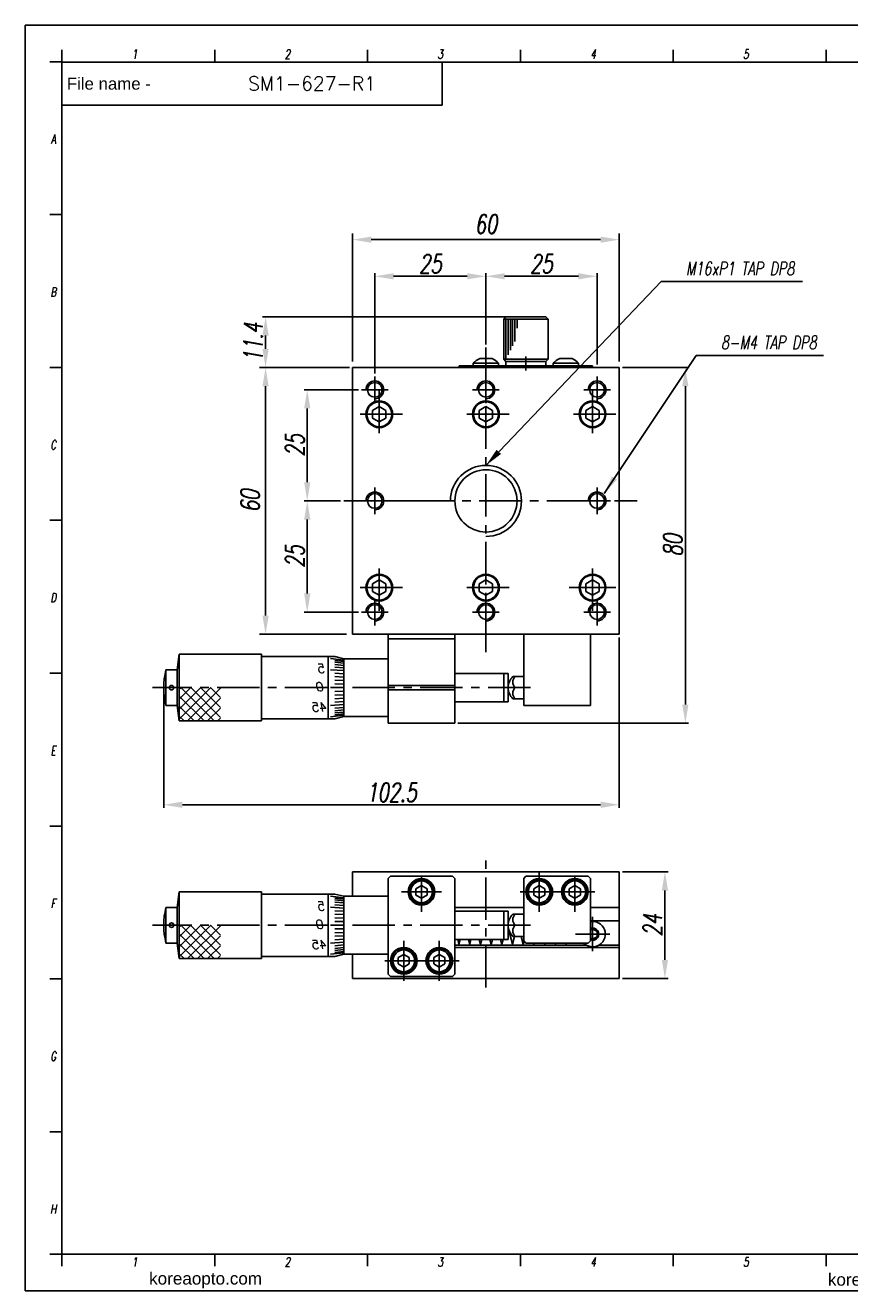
# Model space of a CAD drawing. Extents: x 0 to 1192, y 0 to 285.
# Tile 3 of 6: x 397 to 583, y 0 to 285. Entities that reach past the tile are written whole.
import ezdxf
from ezdxf.enums import TextEntityAlignment as Align

# ---------------------------------------------------------------- set-up
doc = ezdxf.new("R2010")
doc.units = 0
doc.header["$LTSCALE"] = 0.3
doc.header["$MEASUREMENT"] = 0
doc.linetypes.add('CENTER', pattern=[50.8, 31.75, -6.35, 6.35, -6.35])
doc.layers.get('0').update_dxf_attribs({"linetype": 'CONTINUOUS'})
doc.layers.get('DEFPOINTS').update_dxf_attribs({"linetype": 'CONTINUOUS'})
for name, color, linetype in [('1', 1, 'CENTER'), ('3', 3, 'CONTINUOUS'), ('FORM', 7, 'CONTINUOUS'), ('PAPER', 2, 'CONTINUOUS'), ('W', 4, 'CONTINUOUS')]:
    doc.layers.add(name, color=color, linetype=linetype)
doc.styles.add('H', font='txt.shx')
doc.styles.add('S', font='romans.shx', dxfattribs={"width": 0.7, "oblique": 10, "bigfont": 'bigfont.shx'})
doc.styles.add('SEACAD_arial_ttfI', font='arial.ttf')
doc.styles.get("Standard").update_dxf_attribs({"font": 'romans.shx', "width": 0.7, "oblique": 10, "bigfont": 'whgtxt.shx'})
doc.dimstyles.get("Standard").update_dxf_attribs({"dimtxt": 0.18, "dimasz": 0.18, "dimexe": 0.18, "dimexo": 0.0625, "dimgap": 0.09, "dimtad": 0, "dimtih": 1, "dimtoh": 1, "dimdec": 4, "dimzin": 0, "dimdsep": 46, "dimtxsty": 'Standard', "dimcen": 0.09, "dimadec": 0, "dimazin": 0, "dimtfac": 1, "dimtdec": 4, "dimtofl": 0, "dimtmove": 0, "dimatfit": 3, "dimfxl": 0, "dimtolj": 1, "dimtzin": 0, "dimarcsym": 0})

# ---------------------------------------------------------------- blocks, each defined once
blk = doc.blocks.new('erdftrgf45r')
at = {"layer": 'W'}
for p, q in [((34921.74, 9666.28), (35198.74, 9666.28)), ((34921.74, 9471.28), (34921.74, 9666.28)), ((35198.74, 9666.28), (35198.74, 9471.28)), ((35198.74, 9471.28), (34921.74, 9471.28))]:
    blk.add_line(p, q, dxfattribs=at)
blk = doc.blocks.new('234m234msfmem')
for p, q in [((22092.94, -222.76), (22092.94, -266.52)), ((22092.94, -266.52), (22145.04, -266.52))]:
    blk.add_line(p, q)
blk.add_lwpolyline([(22086.69, -57.1), (22387.79, -57.1), (22387.79, -272.77), (22086.69, -272.77)], close=True)
at = {"layer": 'FORM', "color": 7, "linetype": 'Continuous'}
for q in [(22157.76, -63.35), (22092.94, -70.69)]:
    blk.add_line((22157.76, -70.69), q, dxfattribs=at)
at = {"layer": 'PAPER'}
for p, q in [((22092.94, -63.35), (22092.94, -61.27)), ((22118.99, -63.35), (22118.99, -61.27)), ((22118.99, -63.35), (22118.99, -61.27)), ((22145.04, -63.35), (22145.04, -61.27)), ((22171.1, -63.35), (22171.1, -61.27)), ((22197.15, -63.35), (22197.15, -61.27)), ((22223.2, -63.35), (22223.2, -61.27)), ((22092.94, -63.35), (22090.86, -63.35)), ((22092.94, -89.37), (22090.86, -89.37)), ((22092.94, -115.42), (22090.86, -115.42)), ((22092.94, -141.47), (22090.86, -141.47)), ((22092.94, -167.52), (22090.86, -167.52)), ((22092.94, -193.57), (22090.86, -193.57)), ((22092.94, -219.62), (22090.86, -219.62)), ((22092.94, -245.68), (22090.86, -245.68)), ((22092.94, -266.52), (22090.86, -266.52)), ((22092.94, -266.52), (22092.94, -268.6)), ((22118.99, -266.52), (22118.99, -268.6)), ((22118.99, -266.52), (22118.99, -268.6)), ((22145.04, -266.52), (22145.04, -268.6)), ((22171.1, -266.52), (22171.1, -268.6)), ((22197.15, -266.52), (22197.15, -268.6)), ((22223.2, -266.52), (22223.2, -268.6))]:
    blk.add_line(p, q, dxfattribs=at)
at = {"xscale": 1.04187073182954, "yscale": 1.04187073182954, "zscale": 1.04187073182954}
blk.add_blockref('erdftrgf45r', (-14291, -10134.37), dxfattribs=at)
at = {"layer": 'FORM', "color": 7, "linetype": 'Continuous', "style": 'SEACAD_arial_ttfI'}
for s, height, p in [('File name -', 2.0507, (22093.77, -66.02)), ('koreaopto.com ', 2.0835, (22107.8, -269.64)), ('koreaopto.com', 2.0835, (22223.51, -269.83))]:
    blk.add_text(s, height=height, dxfattribs=at).set_placement(p, align=Align.TOP_LEFT)
at = {"layer": 'PAPER', "style": 'S', "oblique": 10, "width": 0.7}
for s, p in [('1', (22105.33, -62.01)), ('2', (22131.38, -62.01)), ('3', (22157.43, -62.01)), ('4', (22183.48, -62.01)), ('5', (22209.53, -62.01)), ('A', (22091.45, -76.5)), ('B', (22091.45, -102.55)), ('C', (22091.45, -128.6)), ('D', (22091.45, -154.66)), ('E', (22091.45, -180.71)), ('F', (22091.45, -206.76)), ('G', (22091.45, -232.81)), ('H', (22091.45, -258.86)), ('1', (22105.33, -267.87)), ('2', (22131.38, -267.87)), ('3', (22157.43, -267.87)), ('4', (22183.48, -267.87)), ('5', (22209.53, -267.87))]:
    blk.add_text(s, height=1.56, dxfattribs=at).set_placement(p, align=Align.MIDDLE)
blk = doc.blocks.new('*D139')
at = {"color": 4, "lineweight": -2}
for p, q in [((531.11, 147.02), (531.11, 108.66)), ((428.61, 135.02), (428.61, 108.66)), ((526.91, 109.36), (432.81, 109.36))]:
    blk.add_line(p, q, dxfattribs=at)
at = {"color": 4}
for points in [[(432.81, 110.06), (432.81, 108.66), (428.61, 109.36)], [(526.91, 110.06), (526.91, 108.66), (531.11, 109.36)]]:
    blk.add_solid(points, dxfattribs=at)
at = {"layer": 'DEFPOINTS', "color": 0}
for p in [(531.11, 147.72), (428.61, 135.72), (428.61, 109.36)]:
    blk.add_point(p, dxfattribs=at)
at = {"color": 3, "insert": (479.86, 112.16), "char_height": 4.2, "attachment_point": 5}
blk.add_mtext('\\A1;102.5', dxfattribs=at)
blk = doc.blocks.new('*D140')
at = {"color": 4, "lineweight": -2}
for p, q in [((471.11, 209.12), (471.11, 237.9)), ((526.91, 236.5), (475.31, 236.5)), ((531.11, 209.12), (531.11, 237.9))]:
    blk.add_line(p, q, dxfattribs=at)
at = {"color": 4}
for points in [[(475.31, 237.2), (475.31, 235.8), (471.11, 236.5)], [(526.91, 237.2), (526.91, 235.8), (531.11, 236.5)]]:
    blk.add_solid(points, dxfattribs=at)
at = {"layer": 'DEFPOINTS', "color": 0}
for p in [(471.11, 236.5), (471.11, 207.72), (531.11, 207.72)]:
    blk.add_point(p, dxfattribs=at)
at = {"color": 3, "insert": (501.11, 240), "char_height": 4.2, "attachment_point": 5}
blk.add_mtext('\\A1;60', dxfattribs=at)
blk = doc.blocks.new('*D138')
at = {"color": 4, "lineweight": -2}
for p, q in [((531.81, 94.27), (542.08, 94.27)), ((541.38, 90.07), (541.38, 74.47)), ((531.81, 70.27), (542.08, 70.27))]:
    blk.add_line(p, q, dxfattribs=at)
at = {"color": 4}
for points in [[(540.68, 90.07), (542.08, 90.07), (541.38, 94.27)], [(540.68, 74.47), (542.08, 74.47), (541.38, 70.27)]]:
    blk.add_solid(points, dxfattribs=at)
at = {"layer": 'DEFPOINTS', "color": 0}
for p in [(531.11, 94.27), (531.11, 70.27), (541.38, 70.27)]:
    blk.add_point(p, dxfattribs=at)
at = {"color": 3, "insert": (538.58, 82.27), "char_height": 4.2, "attachment_point": 5, "rotation": 90}
blk.add_mtext('\\A1;24', dxfattribs=at)
blk = doc.blocks.new('*D129')
at = {"color": 4, "lineweight": -2}
for p, q in [((476.11, 206.42), (476.11, 228.96)), ((496.91, 228.26), (480.31, 228.26)), ((501.11, 212.92), (501.11, 228.96))]:
    blk.add_line(p, q, dxfattribs=at)
at = {"color": 4}
for points in [[(480.31, 228.96), (480.31, 227.56), (476.11, 228.26)], [(496.91, 228.96), (496.91, 227.56), (501.11, 228.26)]]:
    blk.add_solid(points, dxfattribs=at)
at = {"layer": 'DEFPOINTS', "color": 0}
for p in [(476.11, 228.26), (501.11, 212.22), (476.11, 205.72)]:
    blk.add_point(p, dxfattribs=at)
at = {"color": 3, "insert": (488.61, 231.06), "char_height": 4.2, "attachment_point": 5}
blk.add_mtext('\\A1;25', dxfattribs=at)
blk = doc.blocks.new('*D130')
at = {"color": 4, "lineweight": -2}
for p, q in [((505.31, 228.26), (521.91, 228.26)), ((526.11, 208.42), (526.11, 228.96))]:
    blk.add_line(p, q, dxfattribs=at)
at = {"color": 4}
for points in [[(505.31, 228.96), (505.31, 227.56), (501.11, 228.26)], [(521.91, 228.96), (521.91, 227.56), (526.11, 228.26)]]:
    blk.add_solid(points, dxfattribs=at)
at = {"layer": 'DEFPOINTS', "color": 0}
for p in [(501.11, 228.26), (526.11, 228.26), (526.11, 207.72)]:
    blk.add_point(p, dxfattribs=at)
at = {"color": 3, "insert": (513.61, 231.06), "char_height": 4.2, "attachment_point": 5}
blk.add_mtext('\\A1;25', dxfattribs=at)
blk = doc.blocks.new('*D131')
at = {"color": 4, "lineweight": -2}
for p, q in [((505.91, 219.12), (450.82, 219.12)), ((451.52, 211.92), (451.52, 214.92)), ((470.41, 207.72), (450.82, 207.72))]:
    blk.add_line(p, q, dxfattribs=at)
at = {"color": 4}
for points in [[(450.82, 214.92), (452.22, 214.92), (451.52, 219.12)], [(450.82, 211.92), (452.22, 211.92), (451.52, 207.72)]]:
    blk.add_solid(points, dxfattribs=at)
at = {"layer": 'DEFPOINTS', "color": 0}
for p in [(451.52, 219.12), (506.61, 219.12), (471.11, 207.72)]:
    blk.add_point(p, dxfattribs=at)
at = {"color": 3, "insert": (448.72, 213.42), "char_height": 4.2, "attachment_point": 5, "rotation": 90}
blk.add_mtext('\\A1;11.4', dxfattribs=at)
blk = doc.blocks.new('*D132')
at = {"color": 4, "lineweight": -2}
for p, q in [((472.41, 202.72), (460.2, 202.72)), ((460.9, 181.92), (460.9, 198.52)), ((468.4, 177.72), (460.2, 177.72))]:
    blk.add_line(p, q, dxfattribs=at)
at = {"color": 4}
for points in [[(460.2, 198.52), (461.6, 198.52), (460.9, 202.72)], [(460.2, 181.92), (461.6, 181.92), (460.9, 177.72)]]:
    blk.add_solid(points, dxfattribs=at)
at = {"layer": 'DEFPOINTS', "color": 0}
for p in [(460.9, 202.72), (473.11, 202.72), (469.1, 177.72)]:
    blk.add_point(p, dxfattribs=at)
at = {"color": 3, "insert": (458.1, 190.22), "char_height": 4.2, "attachment_point": 5, "rotation": 90}
blk.add_mtext('\\A1;25', dxfattribs=at)
blk = doc.blocks.new('*D133')
at = {"color": 4, "lineweight": -2}
for p, q in [((531.81, 207.72), (546.68, 207.72)), ((545.98, 203.52), (545.98, 131.92)), ((494.81, 127.72), (546.68, 127.72))]:
    blk.add_line(p, q, dxfattribs=at)
at = {"color": 4}
for points in [[(545.28, 203.52), (546.68, 203.52), (545.98, 207.72)], [(545.28, 131.92), (546.68, 131.92), (545.98, 127.72)]]:
    blk.add_solid(points, dxfattribs=at)
at = {"layer": 'DEFPOINTS', "color": 0}
for p in [(531.11, 207.72), (494.11, 127.72), (545.98, 127.72)]:
    blk.add_point(p, dxfattribs=at)
at = {"color": 3, "insert": (543.18, 167.72), "char_height": 4.2, "attachment_point": 5, "rotation": 90}
blk.add_mtext('\\A1;80', dxfattribs=at)
blk = doc.blocks.new('*D134')
at = {"color": 4, "lineweight": -2}
for p, q in [((467.7, 177.72), (460.2, 177.72)), ((460.9, 173.52), (460.9, 156.92)), ((472.41, 152.72), (460.2, 152.72))]:
    blk.add_line(p, q, dxfattribs=at)
at = {"color": 4}
for points in [[(460.2, 173.52), (461.6, 173.52), (460.9, 177.72)], [(460.2, 156.92), (461.6, 156.92), (460.9, 152.72)]]:
    blk.add_solid(points, dxfattribs=at)
at = {"layer": 'DEFPOINTS', "color": 0}
for p in [(468.4, 177.72), (460.9, 152.72), (473.11, 152.72)]:
    blk.add_point(p, dxfattribs=at)
at = {"color": 3, "insert": (458.1, 165.22), "char_height": 4.2, "attachment_point": 5, "rotation": 90}
blk.add_mtext('\\A1;25', dxfattribs=at)
blk = doc.blocks.new('*D135')
at = {"color": 4, "lineweight": -2}
for p, q in [((469.71, 207.72), (450.12, 207.72)), ((451.52, 203.52), (451.52, 151.92)), ((469.71, 147.72), (450.12, 147.72))]:
    blk.add_line(p, q, dxfattribs=at)
at = {"color": 4}
for points in [[(450.82, 203.52), (452.22, 203.52), (451.52, 207.72)], [(450.82, 151.92), (452.22, 151.92), (451.52, 147.72)]]:
    blk.add_solid(points, dxfattribs=at)
at = {"layer": 'DEFPOINTS', "color": 0}
for p in [(471.11, 207.72), (451.52, 147.72), (471.11, 147.72)]:
    blk.add_point(p, dxfattribs=at)
at = {"color": 3, "insert": (448.02, 177.72), "char_height": 4.2, "attachment_point": 5, "rotation": 90}
blk.add_mtext('\\A1;60', dxfattribs=at)
blk = doc.blocks.new('A$C71E23728')
at = {"color": 1, "linetype": 'CENTER'}
blk.add_line((3.16, 4.5), (0, 4.5), dxfattribs=at)
at = {"layer": '1', "color": 7, "linetype": 'Continuous'}
for p, q in [((2.04, 9), (1.04, 9)), ((1.04, 9), (1.04, 0)), ((2.04, 0), (2.04, 9)), ((1.04, 0), (2.04, 0))]:
    blk.add_line(p, q, dxfattribs=at)
blk = doc.blocks.new('A$C1AB17E2D')
for p, q in [((10.5, 12.04), (10, 11.54)), ((10, 11.54), (10, 2.54)), ((19.5, 12.04), (10.5, 12.04)), ((20, 11.54), (19.5, 12.04)), ((20, 2.54), (20, 11.54)), ((30, 1.04), (0, 1.04)), ((0, 1.04), (0, 0.64)), ((0, 0.64), (30, 0.64)), ((8.85, 1.65), (3.15, 1.65)), ((3.15, 1.65), (3.15, 1.04)), ((8.75, 1.04), (3.25, 1.04)), ((7.4, 2.69), (4.6, 2.69)), ((8.85, 1.65), (8.85, 1.04)), ((10.5, 2.04), (10, 2.54)), ((10.5, 2.04), (19.5, 2.04)), ((19.5, 2.04), (20, 2.54)), ((21.15, 1.65), (21.15, 1.04)), ((21.15, 1.65), (26.85, 1.65)), ((21.25, 1.04), (26.75, 1.04)), ((22.6, 2.69), (25.4, 2.69)), ((26.85, 1.65), (26.85, 1.04)), ((30, 0.64), (30, 1.04))]:
    blk.add_line(p, q)
for centre, start, end in [((7.07, -2.29), 116.3014, 134.8207), ((4.93, -2.29), 45.1793, 63.6986), ((25.07, -2.29), 116.3014, 134.8207), ((22.93, -2.29), 45.1793, 63.6986)]:
    blk.add_arc(centre, 5.56, start, end)
at = {"layer": '3'}
for p, q in [((10, 11.54), (20, 11.54)), ((10.5, 11.54), (10.5, 2.54)), ((11, 11.54), (11, 3.54)), ((11.5, 11.54), (11.5, 4.54)), ((12, 11.54), (12, 5.54)), ((12.5, 11.54), (12.5, 6.54)), ((13, 11.54), (13, 9.54)), ((10, 2.54), (20, 2.54))]:
    blk.add_line(p, q, dxfattribs=at)
at = {"xscale": -1, "rotation": 270}
blk.add_blockref('A$C71E23728', (10.5, 0), dxfattribs=at)

msp = doc.modelspace()

# ---------------------------------------------------------------- hatches: boundary and pattern name
h = msp.add_hatch()
h.set_pattern_fill('ANSI37', color=256, scale=0.5, style=0)
h.set_pattern_definition([(135, (617.6719, -18.1073), (1.122532, 1.122532), []), (45, (617.6719, -18.1073), (1.122532, -1.122532), [])])
h.paths.add_polyline_path([(432.11087, 135.71626), (441.36087, 135.71626), (441.36087, 128.21626), (432.11087, 128.21626)])
h = msp.add_hatch()
h.set_pattern_fill('ANSI37', color=256, scale=0.5, style=0)
h.set_pattern_definition([(135, (617.6719, -71.5584), (1.122532, 1.122532), []), (45, (617.6719, -71.5584), (1.122532, -1.122532), [])])
h.paths.add_polyline_path([(432.11087, 82.26523), (441.36087, 82.26523), (441.36087, 74.76523), (432.11087, 74.76523)])

# ---------------------------------------------------------------- linework, layer by layer
for p, q in [((531.11087, 207.71626), (471.11087, 207.71626)), ((471.11087, 207.71626), (471.11087, 147.71626)), ((531.11087, 147.71626), (531.11087, 207.71626)), ((475.61087, 198.08229), (477.11087, 198.94831)), ((475.61087, 196.35024), (475.61087, 198.08229)), ((477.11087, 198.94831), (478.61087, 198.08229)), ((478.61087, 198.08229), (478.61087, 196.35024)), ((499.61087, 198.08229), (501.11087, 198.94831)), ((499.61087, 196.35024), (499.61087, 198.08229)), ((501.11087, 198.94831), (502.61087, 198.08229)), ((502.61087, 198.08229), (502.61087, 196.35024)), ((523.61087, 198.08229), (525.11087, 198.94831)), ((523.61087, 196.35024), (523.61087, 198.08229)), ((525.11087, 198.94831), (526.61087, 198.08229)), ((526.61087, 198.08229), (526.61087, 196.35024)), ((477.11087, 195.48421), (475.61087, 196.35024)), ((478.61087, 196.35024), (477.11087, 195.48421)), ((501.11087, 195.48421), (499.61087, 196.35024)), ((502.61087, 196.35024), (501.11087, 195.48421)), ((525.11087, 195.48421), (523.61087, 196.35024)), ((526.61087, 196.35024), (525.11087, 195.48421)), ((477.11087, 159.94831), (475.61087, 159.08229)), ((478.61087, 159.08229), (477.11087, 159.94831)), ((501.11087, 159.94831), (499.61087, 159.08229)), ((502.61087, 159.08229), (501.11087, 159.94831)), ((525.11087, 159.94831), (523.61087, 159.08229)), ((526.61087, 159.08229), (525.11087, 159.94831)), ((475.61087, 159.08229), (475.61087, 157.35024)), ((475.61087, 157.35024), (477.11087, 156.48421)), ((477.11087, 156.48421), (478.61087, 157.35024)), ((478.61087, 157.35024), (478.61087, 159.08229)), ((499.61087, 159.08229), (499.61087, 157.35024)), ((499.61087, 157.35024), (501.11087, 156.48421)), ((501.11087, 156.48421), (502.61087, 157.35024)), ((502.61087, 157.35024), (502.61087, 159.08229)), ((523.61087, 159.08229), (523.61087, 157.35024)), ((523.61087, 157.35024), (525.11087, 156.48421)), ((525.11087, 156.48421), (526.61087, 157.35024)), ((526.61087, 157.35024), (526.61087, 159.08229)), ((471.11087, 147.71626), (531.11087, 147.71626)), ((479.11087, 127.71626), (479.11087, 147.71626)), ((479.11087, 147.71626), (494.11087, 147.71626)), ((494.11087, 146.71626), (479.11087, 146.71626)), ((494.11087, 147.71626), (494.11087, 127.71626)), ((509.61087, 131.71626), (509.61087, 147.71626)), ((509.61087, 147.71626), (524.61087, 147.71626)), ((524.61087, 147.71626), (524.61087, 131.71626)), ((432.11087, 143.21626), (431.61087, 139.71626)), ((432.11087, 143.21626), (432.11087, 128.21626)), ((450.61087, 143.21626), (432.11087, 143.21626)), ((450.61087, 143.21626), (450.61087, 128.21626)), ((467.11087, 142.71626), (450.61087, 142.71626)), ((465.61087, 142.71626), (465.61087, 128.71626)), ((469.11087, 142.21626), (467.11087, 142.71626)), ((429.11087, 139.71626), (429.11087, 131.71626)), ((431.61087, 139.71626), (429.11087, 139.71626)), ((431.61087, 139.71626), (431.61087, 131.71626)), ((469.11087, 141.89813), (466.11087, 142.25478)), ((469.11087, 139.53687), (466.11087, 139.75729)), ((469.11087, 141.59764), (467.11087, 141.82385)), ((469.11087, 141.20439), (467.11087, 141.41548)), ((469.11087, 140.7246), (467.11087, 140.91723)), ((469.11087, 140.16582), (467.11087, 140.33696)), ((469.11087, 142.21626), (469.11087, 129.21626)), ((469.11087, 142.21626), (469.11087, 129.25478)), ((479.11087, 142.21626), (469.11087, 142.21626)), ((479.11087, 142.21626), (479.11087, 129.21626)), ((469.11087, 138.84766), (467.11087, 138.9681)), ((469.11087, 138.10907), (467.11087, 138.2011)), ((469.11087, 137.33275), (467.11087, 137.39492)), ((506.11087, 138.89126), (494.11087, 138.89126)), ((505.11087, 138.89126), (505.11087, 132.54126)), ((506.11087, 138.89126), (506.11087, 132.54126)), ((507.16138, 138.21626), (509.61087, 138.21626)), ((469.11087, 135.71626), (466.11087, 135.71626)), ((469.11087, 136.53093), (467.11087, 136.56226)), ((469.11087, 134.9016), (467.11087, 134.87026)), ((469.11087, 134.09978), (467.11087, 134.03761)), ((494.11087, 136.21626), (479.11087, 136.21626)), ((494.11087, 135.21626), (479.11087, 135.21626)), ((509.61087, 135.71626), (507.63181, 135.71626)), ((431.61087, 131.71626), (429.11087, 131.71626)), ((432.11087, 128.21626), (431.61087, 131.71626)), ((469.11087, 131.89566), (466.11087, 131.67524)), ((469.11087, 133.32345), (467.11087, 133.23142)), ((469.11087, 132.58486), (467.11087, 132.46443)), ((469.11087, 131.26671), (467.11087, 131.09557)), ((506.11087, 132.54126), (494.11087, 132.54126)), ((509.61087, 133.21626), (507.16138, 133.21626)), ((524.61087, 131.71626), (509.61087, 131.71626)), ((450.61087, 128.21626), (432.11087, 128.21626)), ((467.11087, 128.71626), (450.61087, 128.71626)), ((469.11087, 129.5344), (466.11087, 129.17775)), ((469.11087, 130.70793), (467.11087, 130.5153)), ((469.11087, 130.22813), (467.11087, 130.01705)), ((469.11087, 129.83489), (467.11087, 129.60868)), ((469.11087, 129.21626), (467.11087, 128.71626)), ((479.11087, 129.21626), (469.11087, 129.21626)), ((494.11087, 127.71626), (479.11087, 127.71626)), ((471.11087, 94.26523), (471.11087, 88.76523)), ((471.11087, 94.26523), (531.11087, 94.26523)), ((531.11087, 86.76523), (531.11087, 94.26523)), ((479.61087, 93.26523), (479.11087, 92.76523)), ((479.11087, 92.76523), (479.11087, 71.26523)), ((493.61087, 93.26523), (479.61087, 93.26523)), ((485.36087, 90.48692), (486.61087, 91.20861)), ((486.61087, 91.20861), (487.86087, 90.48692)), ((494.11087, 92.76523), (493.61087, 93.26523)), ((494.11087, 71.26523), (494.11087, 92.76523)), ((509.61087, 92.76523), (510.11087, 93.26523)), ((509.61087, 78.76523), (509.61087, 92.76523)), ((510.11087, 93.26523), (524.11087, 93.26523)), ((511.86087, 90.48692), (513.11087, 91.20861)), ((513.11087, 91.20861), (514.36087, 90.48692)), ((519.86087, 90.48692), (521.11087, 91.20861)), ((521.11087, 91.20861), (522.36087, 90.48692)), ((524.11087, 93.26523), (524.61087, 92.76523)), ((524.61087, 92.76523), (524.61087, 78.76523)), ((531.11087, 86.26523), (531.11087, 93.26523)), ((432.11087, 89.76523), (431.61087, 86.26523)), ((450.61087, 89.76523), (432.11087, 89.76523)), ((432.11087, 89.76523), (432.11087, 74.76523)), ((450.61087, 89.76523), (450.61087, 74.76523)), ((467.11087, 89.26523), (450.61087, 89.26523)), ((465.61087, 89.26523), (465.61087, 75.26523)), ((469.11087, 88.4471), (466.11087, 88.80375)), ((469.11087, 88.76523), (467.11087, 89.26523)), ((469.11087, 88.14661), (467.11087, 88.37281)), ((479.11087, 88.76523), (469.11087, 88.76523)), ((469.11087, 88.76523), (469.11087, 75.76523)), ((469.11087, 88.76523), (469.11087, 75.80375)), ((479.11087, 88.76523), (479.11087, 75.76523)), ((479.11087, 88.76523), (479.11087, 75.76523)), ((479.11087, 88.26523), (479.11087, 76.26523)), ((479.11087, 88.26523), (479.11087, 76.26523)), ((479.11087, 88.26523), (479.11087, 76.26523)), ((485.36087, 89.04354), (485.36087, 90.48692)), ((486.61087, 88.32186), (485.36087, 89.04354)), ((487.86087, 89.04354), (486.61087, 88.32186)), ((487.86087, 90.48692), (487.86087, 89.04354)), ((511.86087, 89.04354), (511.86087, 90.48692)), ((513.11087, 88.32186), (511.86087, 89.04354)), ((514.36087, 89.04354), (513.11087, 88.32186)), ((514.36087, 90.48692), (514.36087, 89.04354)), ((519.86087, 89.04354), (519.86087, 90.48692)), ((521.11087, 88.32186), (519.86087, 89.04354)), ((522.36087, 89.04354), (521.11087, 88.32186)), ((522.36087, 90.48692), (522.36087, 89.04354)), ((431.61087, 86.26523), (429.11087, 86.26523)), ((429.11087, 86.26523), (429.11087, 78.26523)), ((431.61087, 86.26523), (431.61087, 78.26523)), ((469.11087, 86.08584), (466.11087, 86.30626)), ((469.11087, 87.75336), (467.11087, 87.96444)), ((469.11087, 87.27357), (467.11087, 87.4662)), ((469.11087, 86.71479), (467.11087, 86.88592)), ((469.11087, 85.39663), (467.11087, 85.51707)), ((494.11087, 86.26523), (509.61087, 86.26523)), ((494.11087, 86.26523), (501.11087, 86.26523)), ((506.11087, 85.44023), (494.11087, 85.44023)), ((501.11087, 86.26523), (509.61087, 86.26523)), ((505.11087, 85.44023), (505.11087, 79.09023)), ((506.11087, 85.44023), (506.11087, 79.09023)), ((524.61087, 86.26523), (531.11087, 86.26523)), ((524.61087, 86.26523), (531.11087, 86.26523)), ((531.11087, 86.26523), (531.11087, 77.76523)), ((469.11087, 84.65804), (467.11087, 84.75007)), ((469.11087, 83.88172), (467.11087, 83.94389)), ((469.11087, 83.0799), (467.11087, 83.11123)), ((507.16138, 84.76523), (509.61087, 84.76523)), ((531.11087, 83.26523), (524.61087, 83.26523)), ((469.11087, 82.26523), (466.11087, 82.26523)), ((469.11087, 81.45057), (467.11087, 81.41923)), ((469.11087, 80.64875), (467.11087, 80.58657)), ((469.11087, 79.87242), (467.11087, 79.78039)), ((507.09455, 78.01523), (506.11087, 81.68639)), ((507.56346, 79.76523), (507.09455, 78.01523)), ((509.61087, 79.76523), (507.16138, 79.76523)), ((509.61087, 82.26523), (507.63181, 82.26523)), ((509.5061, 78.01523), (509.03718, 79.76523)), ((431.61087, 78.26523), (429.11087, 78.26523)), ((432.11087, 74.76523), (431.61087, 78.26523)), ((469.11087, 78.44463), (466.11087, 78.22421)), ((469.11087, 79.13383), (467.11087, 79.01339)), ((469.11087, 77.81568), (467.11087, 77.64454)), ((469.11087, 77.2569), (467.11087, 77.06427)), ((506.11087, 79.09023), (494.11087, 79.09023)), ((523.74248, 77.76523), (494.11087, 77.76523)), ((494.11087, 77.26523), (531.11087, 77.26523)), ((495.03684, 78.01523), (494.74879, 79.09023)), ((495.32489, 79.09023), (495.03684, 78.01523)), ((497.44838, 78.01523), (497.16034, 79.09023)), ((497.73643, 79.09023), (497.44838, 78.01523)), ((499.85993, 78.01523), (499.57188, 79.09023)), ((500.14797, 79.09023), (499.85993, 78.01523)), ((502.27147, 78.01523), (501.98342, 79.09023)), ((502.55951, 79.09023), (502.27147, 78.01523)), ((504.68301, 78.01523), (504.39497, 79.09023)), ((504.97106, 79.09023), (504.68301, 78.01523)), ((509.68673, 78.68937), (509.5061, 78.01523)), ((510.11087, 78.26523), (509.61087, 78.76523)), ((524.11087, 78.26523), (510.11087, 78.26523)), ((511.91764, 78.01523), (511.85065, 78.26523)), ((511.98463, 78.26523), (511.91764, 78.01523)), ((514.32918, 78.01523), (514.26219, 78.26523)), ((514.39617, 78.26523), (514.32918, 78.01523)), ((516.74072, 78.01523), (516.67374, 78.26523)), ((516.80771, 78.26523), (516.74072, 78.01523)), ((519.15227, 78.01523), (519.08528, 78.26523)), ((519.21925, 78.26523), (519.15227, 78.01523)), ((524.61087, 78.76523), (524.11087, 78.26523)), ((531.11087, 77.76523), (526.47926, 77.76523)), ((531.11087, 77.76523), (531.11087, 70.26523)), ((450.61087, 74.76523), (432.11087, 74.76523)), ((467.11087, 75.26523), (450.61087, 75.26523)), ((469.11087, 76.08336), (466.11087, 75.72672)), ((469.11087, 76.7771), (467.11087, 76.56602)), ((469.11087, 76.38386), (467.11087, 76.15765)), ((469.11087, 75.76523), (467.11087, 75.26523)), ((479.11087, 75.76523), (469.11087, 75.76523)), ((471.11087, 70.26523), (471.11087, 75.76523)), ((481.36087, 74.98692), (482.61087, 75.70861)), ((481.36087, 73.54354), (481.36087, 74.98692)), ((482.61087, 75.70861), (483.86087, 74.98692)), ((483.86087, 74.98692), (483.86087, 73.54354)), ((489.36087, 74.98692), (490.61087, 75.70861)), ((489.36087, 73.54354), (489.36087, 74.98692)), ((490.61087, 75.70861), (491.86087, 74.98692)), ((491.86087, 74.98692), (491.86087, 73.54354)), ((479.11087, 71.26523), (479.61087, 70.76523)), ((482.61087, 72.82186), (481.36087, 73.54354)), ((483.86087, 73.54354), (482.61087, 72.82186)), ((490.61087, 72.82186), (489.36087, 73.54354)), ((491.86087, 73.54354), (490.61087, 72.82186)), ((493.61087, 70.76523), (494.11087, 71.26523)), ((531.11087, 70.26523), (471.11087, 70.26523)), ((479.61087, 70.76523), (493.61087, 70.76523))]:
    msp.add_line(p, q)
msp.add_lwpolyline([(524.61087, 81.13126), (525.11087, 81.41993), (526.11087, 80.84258), (526.11087, 79.68788), (525.11087, 79.11053), (524.61087, 79.39921)])
for centre, radius in [((476.11087, 202.71626), 1.65), ((501.11087, 202.71626), 1.65), ((526.11087, 202.71626), 1.65), ((477.11087, 197.21626), 3), ((477.11087, 197.21626), 2.8), ((501.11087, 197.21626), 3), ((501.11087, 197.21626), 2.8), ((525.11087, 197.21626), 3), ((525.11087, 197.21626), 2.8), ((501.11087, 177.71626), 7), ((476.11087, 177.71626), 1.65), ((526.11087, 177.71626), 1.65), ((477.11087, 158.21626), 3), ((477.11087, 158.21626), 2.8), ((501.11087, 158.21626), 3), ((501.11087, 158.21626), 2.8), ((525.11087, 158.21626), 3), ((525.11087, 158.21626), 2.8), ((476.11087, 152.71626), 1.65), ((501.11087, 152.71626), 1.65), ((526.11087, 152.71626), 1.65), ((430.36087, 135.71626), 0.5), ((486.61087, 89.76523), 3), ((486.61087, 89.76523), 2.75), ((486.61087, 89.76523), 2.45), ((513.11087, 89.76523), 3), ((513.11087, 89.76523), 2.75), ((513.11087, 89.76523), 2.45), ((521.11087, 89.76523), 3), ((521.11087, 89.76523), 2.75), ((521.11087, 89.76523), 2.45), ((430.36087, 82.26523), 0.5), ((482.61087, 74.26523), 3), ((482.61087, 74.26523), 2.75), ((490.61087, 74.26523), 3), ((490.61087, 74.26523), 2.75), ((482.61087, 74.26523), 2.45), ((490.61087, 74.26523), 2.45)]:
    msp.add_circle(centre, radius)
for centre, radius, start, end in [((444.86087, 135.71626), 16.25, 165.7499673, 194.2500327), ((509.61087, 135.71626), 3.5, 134.41531, 225.58469), ((509.0573, 136.96626), 1.89592, 138.752728, 221.247272), ((509.0573, 134.46626), 1.89592, 138.752728, 221.247272), ((444.86087, 82.26523), 16.25, 165.7499673, 194.2500327), ((509.61087, 82.26523), 3.5, 134.41531, 225.58469), ((509.0573, 83.51523), 1.89592, 138.752728, 221.247272), ((525.11087, 80.26523), 2.85, 224.5679286, 100.1041827), ((509.0573, 81.01523), 1.89592, 138.752728, 221.247272), ((525.11087, 80.26523), 1.38378, 248.8181153, 111.1818847)]:
    msp.add_arc(centre, radius, start, end)
at = {"layer": '1', "linetype": 'CENTER'}
for p, q in [((501.11087, 143.71626), (501.11087, 212.21626)), ((476.11087, 199.71626), (476.11087, 205.71626)), ((501.11087, 199.71626), (501.11087, 205.71626)), ((526.11087, 199.71626), (526.11087, 205.71626)), ((473.11087, 202.71626), (479.11087, 202.71626)), ((477.11087, 202.46626), (477.11087, 191.96626)), ((498.11087, 202.71626), (504.11087, 202.71626)), ((523.11087, 202.71626), (529.11087, 202.71626)), ((525.11087, 202.46626), (525.11087, 191.96626)), ((482.36087, 197.21626), (471.86087, 197.21626)), ((506.36087, 197.21626), (495.86087, 197.21626)), ((530.36087, 197.21626), (519.86087, 197.21626)), ((476.11087, 174.71626), (476.11087, 180.71626)), ((501.11087, 174.71626), (501.11087, 180.71626)), ((526.11087, 174.71626), (526.11087, 180.71626)), ((469.10017, 177.71626), (535.11087, 177.71626)), ((473.11087, 177.71626), (479.11087, 177.71626)), ((476.36087, 177.71626), (486.86087, 177.71626)), ((525.86087, 177.71626), (515.36087, 177.71626)), ((523.11087, 177.71626), (529.11087, 177.71626)), ((477.11087, 152.96626), (477.11087, 163.46626)), ((525.11087, 152.96626), (525.11087, 163.46626)), ((482.36087, 158.21626), (471.86087, 158.21626)), ((506.36087, 158.21626), (495.86087, 158.21626)), ((530.36087, 158.21626), (519.86087, 158.21626)), ((519.86087, 158.21626), (530.36087, 158.21626)), ((476.11087, 149.71626), (476.11087, 155.71626)), ((501.11087, 149.71626), (501.11087, 155.71626)), ((526.11087, 149.71626), (526.11087, 155.71626)), ((473.11087, 152.71626), (479.11087, 152.71626)), ((498.11087, 152.71626), (504.11087, 152.71626)), ((523.11087, 152.71626), (529.11087, 152.71626)), ((511.11087, 135.71626), (426.11087, 135.71626)), ((501.11087, 68.27154), (501.11087, 97.76483)), ((513.11087, 94.26523), (513.11087, 85.26523)), ((486.61087, 93.08455), (486.61087, 85.26523)), ((521.11087, 93.06742), (521.11087, 85.26523)), ((491.11087, 89.76523), (482.11087, 89.76523)), ((518.34962, 89.76523), (508.61087, 89.76523)), ((525.61087, 89.76523), (515.71337, 89.76523)), ((525.11087, 84.11523), (525.11087, 76.41523)), ((511.11087, 82.26523), (426.11087, 82.26523)), ((528.96087, 80.26523), (521.26087, 80.26523)), ((482.61087, 78.76523), (482.61087, 69.76523)), ((490.61087, 78.76523), (490.61087, 69.76523)), ((487.84962, 74.26523), (478.11087, 74.26523)), ((495.11087, 74.26523), (485.21337, 74.26523))]:
    msp.add_line(p, q, dxfattribs=at)
at = {"layer": '3'}
for centre, radius in [((476.11087, 202.71626), 2), ((501.11087, 202.71626), 2), ((526.11087, 202.71626), 2), ((501.11087, 177.71626), 8), ((476.11087, 177.71626), 2), ((526.11087, 177.71626), 2), ((476.11087, 152.71626), 2), ((501.11087, 152.71626), 2), ((526.11087, 152.71626), 2)]:
    msp.add_arc(centre, radius, 270, 180, dxfattribs=at)

# ---------------------------------------------------------------- block references
at = {"xscale": 1.32, "yscale": 1.32, "zscale": 1.32}
msp.add_blockref('234m234msfmem', (-28756.97757, 360.09856), dxfattribs=at)
msp.add_blockref('A$C1AB17E2D', (495.11086, 207.07347))

# ---------------------------------------------------------------- texts
at = {"oblique": 10, "text_generation_flag": 2}
for s, p in [('5', (465.02759, 139.03396)), ('0', (464.74846, 134.91826)), ('45', (465.44629, 130.38417)), ('5', (465.02759, 85.58293)), ('0', (464.74846, 81.46723)), ('45', (465.44629, 76.93314))]:
    msp.add_text(s, height=2, dxfattribs=at).set_placement(p)
at = {"insert": (461.96947, 271.63239), "char_height": 3.0943561, "width": 58.5898016, "attachment_point": 5, "style": 'H'}
msp.add_mtext('{\\C2;SM1-627-R1}', dxfattribs=at)
at = {"color": 3, "char_height": 3, "attachment_point": 4}
for s, insert in [('M16xP1 TAP DP8', (546.10587, 229.99018)), ('8-M4 TAP DP8', (554.01069, 213.36295))]:
    msp.add_mtext(s, dxfattribs=dict(at, insert=insert))

# ---------------------------------------------------------------- dimensions: what is measured, and where the dimension line sits
dim = msp.add_linear_dim(base=(471.11087, 236.50386), p1=(531.11087, 207.71626), p2=(471.11087, 207.71626), dimstyle='Standard', override={"dimtxt": 4.2, "dimasz": 4.2, "dimexe": 1.4, "dimexo": 1.4, "dimgap": 1.4, "dimtad": 1, "dimtih": 0, "dimtoh": 0, "dimzin": 8, "dimlunit": 6, "dimcen": 2.5, "dimclrd": 4, "dimclre": 4, "dimclrt": 3, "dimtofl": 1})
dim.commit()
dim.dimension.update_dxf_attribs({"geometry": '*D140', "text_midpoint": (501.11087, 236.50386), "dimtype": 160})
for base, p1, p2, picture, middle in [((476.11087, 228.26432), (501.11087, 212.21626), (476.11087, 205.71626), '*D129', (488.61087, 231.06432)), ((526.11087, 228.26432), (501.11087, 228.26432), (526.11087, 207.71626), '*D130', (513.61087, 231.06432))]:
    dim = msp.add_linear_dim(base=base, p1=p1, p2=p2, dimstyle='Standard', override={"dimscale": 0.7, "dimtxt": 6, "dimasz": 6, "dimexe": 1, "dimexo": 1, "dimgap": 1, "dimtad": 1, "dimtih": 0, "dimtoh": 0, "dimzin": 8, "dimlunit": 6, "dimcen": 2.5, "dimclrd": 4, "dimclre": 4, "dimclrt": 3, "dimtofl": 1})
    dim.commit()
    dim.dimension.update_dxf_attribs({"geometry": picture, "text_midpoint": middle})
for base, p1, p2, angle, override, picture, middle in [((451.51874, 219.11626), (471.11087, 207.71626), (506.61087, 219.11626), 90, {"dimscale": 0.7, "dimtxt": 6, "dimasz": 6, "dimexe": 1, "dimexo": 1, "dimgap": 1, "dimtad": 1, "dimtih": 0, "dimtoh": 0, "dimzin": 8, "dimlunit": 6, "dimcen": 2.5, "dimclrd": 4, "dimclre": 4, "dimclrt": 3, "dimtofl": 1}, '*D131', (448.71874, 213.41626)), ((451.51874, 147.71626), (471.11087, 207.71626), (471.11087, 147.71626), 90, {"dimtxt": 4.2, "dimasz": 4.2, "dimexe": 1.4, "dimexo": 1.4, "dimgap": 1.4, "dimtad": 1, "dimtih": 0, "dimtoh": 0, "dimzin": 8, "dimlunit": 6, "dimcen": 2.5, "dimclrd": 4, "dimclre": 4, "dimclrt": 3, "dimtofl": 1, "dimtmove": 1}, '*D135', (448.01874, 177.71626)), ((545.97654, 127.71626), (531.11087, 207.71626), (494.11087, 127.71626), 90, {"dimscale": 0.7, "dimtxt": 6, "dimasz": 6, "dimexe": 1, "dimexo": 1, "dimgap": 1, "dimtad": 1, "dimtih": 0, "dimtoh": 0, "dimzin": 8, "dimlunit": 6, "dimcen": 2.5, "dimclrd": 4, "dimclre": 4, "dimclrt": 3, "dimtofl": 1}, '*D133', (543.17654, 167.71626)), ((460.90167, 202.71626), (469.10017, 177.71626), (473.11087, 202.71626), 90, {"dimscale": 0.7, "dimtxt": 6, "dimasz": 6, "dimexe": 1, "dimexo": 1, "dimgap": 1, "dimtad": 1, "dimtih": 0, "dimtoh": 0, "dimzin": 8, "dimlunit": 6, "dimcen": 2.5, "dimclrd": 4, "dimclre": 4, "dimclrt": 3, "dimtofl": 1}, '*D132', (458.10167, 190.21626)), ((460.90167, 152.71626), (468.40017, 177.71626), (473.11087, 152.71626), 90, {"dimscale": 0.7, "dimtxt": 6, "dimasz": 6, "dimexe": 1, "dimexo": 1, "dimgap": 1, "dimtad": 1, "dimtih": 0, "dimtoh": 0, "dimzin": 8, "dimlunit": 6, "dimcen": 2.5, "dimclrd": 4, "dimclre": 4, "dimclrt": 3, "dimtofl": 1}, '*D134', (458.10167, 165.21626)), ((428.61087, 109.36029), (531.11087, 147.71626), (428.61087, 135.71626), 180, {"dimscale": 0.7, "dimtxt": 6, "dimasz": 6, "dimexe": 1, "dimexo": 1, "dimgap": 1, "dimtad": 1, "dimtih": 0, "dimtoh": 0, "dimzin": 8, "dimlunit": 6, "dimcen": 2.5, "dimclrd": 4, "dimclre": 4, "dimclrt": 3, "dimtofl": 1}, '*D139', (479.86087, 112.16029)), ((541.37977, 70.26523), (531.11087, 94.26523), (531.11087, 70.26523), 90, {"dimscale": 0.7, "dimtxt": 6, "dimasz": 6, "dimexe": 1, "dimexo": 1, "dimgap": 1, "dimtad": 1, "dimtih": 0, "dimtoh": 0, "dimzin": 8, "dimlunit": 6, "dimcen": 2.5, "dimclrd": 4, "dimclre": 4, "dimclrt": 3, "dimtofl": 1}, '*D138', (538.57977, 82.26523))]:
    dim = msp.add_linear_dim(base=base, p1=p1, p2=p2, angle=angle, dimstyle='Standard', override=override)
    dim.commit()
    dim.dimension.update_dxf_attribs({"geometry": picture, "text_midpoint": middle})

# ---------------------------------------------------------------- leaders
at = {"color": 4, "annotation_type": 0, "has_hookline": 1, "hookline_direction": 0}
for points, text_width in [([(501.11087, 185.71626), (540.50587, 227.09018), (544.70587, 227.09018)], 26.26591), ([(527.69551, 179.36364), (548.41069, 210.46295), (552.61069, 210.46295)], 23.06515)]:
    msp.add_leader(points, dimstyle='Standard', override={"dimtxt": 4.2, "dimasz": 4.2, "dimexe": 1.4, "dimexo": 1.4, "dimgap": 1.4, "dimtad": 1, "dimtih": 0, "dimtoh": 0, "dimzin": 8, "dimcen": 2.5, "dimclrd": 4, "dimclre": 4, "dimclrt": 3, "dimtofl": 1}, dxfattribs=dict(at, text_width=text_width))

doc.saveas('drawing.dxf')
